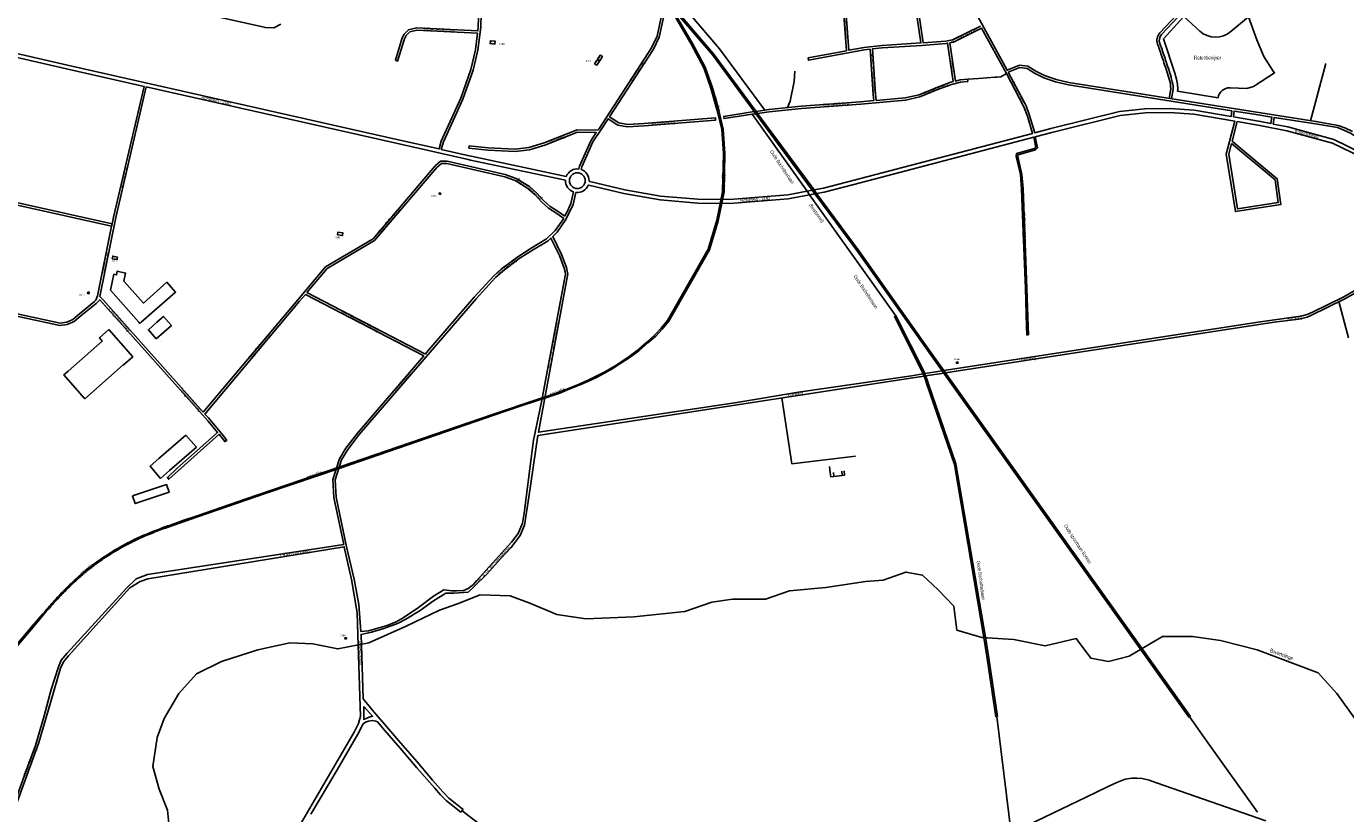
# Model space of a CAD drawing. Extents: x 240000 to 254380, y 435016 to 451025.
# Tile 16 of 35: x 245947 to 247622, y 441377 to 442375. Entities that reach past the tile are written whole.
import ezdxf
from ezdxf.enums import TextEntityAlignment as Align

# ---------------------------------------------------------------- set-up
doc = ezdxf.new("R2010")
doc.units = 0
doc.header["$MEASUREMENT"] = 0
for name, color, linetype in [('BOU-G01BG', 254, 'Continuous'), ('BOU-G01TRF', 254, 'Continuous'), ('BOU-G01WB', 254, 'Continuous'), ('BOU-G03TRF_code 300_betreedbaar', 254, 'Continuous'), ('BOU-H01IA', 254, 'Continuous'), ('LIJ-H01ASWG', 251, 'Continuous'), ('LIJ-H02ASIN', 254, 'Continuous'), ('LIJ-H02ASWE', 250, 'Continuous'), ('LIJ-K01ASSP', 254, 'Continuous'), ('SEM-G01TRF', 254, 'Continuous'), ('SEM-H03ST', 250, 'Continuous'), ('SEM-H03WA', 254, 'Continuous'), ('SPO-H00', 254, 'Continuous'), ('VER-H01KV', 254, 'Continuous'), ('WAT-H01WL', 254, 'Continuous')]:
    doc.layers.add(name, color=color, linetype=linetype)
doc.layers.add('SEM-H03HN_Trafo_betreedbaar', color=254, linetype='Continuous', lineweight=0)

msp = doc.modelspace()

# ---------------------------------------------------------------- linework, layer by layer
at = {"layer": 'BOU-G01BG'}
msp.add_lwpolyline([(246081.9, 441779.9), (246124.9, 441794.2), (246128.2, 441784.5), (246085.2, 441770.1)], close=True, dxfattribs=at)
at = {"layer": 'BOU-G01TRF'}
for points in [[(246535.7, 442353.6), (246536.1, 442357.1), (246542.2, 442356.4), (246541.8, 442352.9)], [(246470.9, 442162.7), (246471.2, 442164.1), (246473.1, 442163.7), (246472.8, 442162.2)], [(246342, 442110.9), (246342.5, 442114.4), (246348.6, 442113.5), (246348.2, 442110.1)], [(246055.8, 442080.7), (246056.6, 442084.1), (246062.7, 442082.8), (246061.9, 442079.5)], [(246025, 442038.6), (246027, 442038), (246026.5, 442036.2), (246024.5, 442036.8)], [(247127.7, 441949.5), (247129.6, 441949.7), (247129.8, 441948.2), (247127.8, 441948)], [(246351.5, 441599.9), (246353.4, 441599.9), (246353.4, 441598.4), (246351.5, 441598.4)]]:
    msp.add_lwpolyline(points, close=True, dxfattribs=at)
at = {"layer": 'BOU-G01WB'}
for points in [[(246092.8, 442000), (246136.4, 442038.4), (246125.5, 442050.8), (246095.6, 442024.4), (246070.8, 442052.3), (246073.1, 442062.5), (246062.4, 442064.9), (246061.4, 442060.2), (246058.2, 442060.9), (246053.8, 442040.8), (246089.8, 442000), (246091.1, 441998.5)], [(246000, 441938.2), (246043.1, 441976.2), (246039.7, 441980.2), (246051.6, 441990.7), (246082, 441956.3), (246070, 441945.7), (246069.9, 441945.9), (246021.3, 441903), (246000, 441927), (245994.5, 441933.3)]]:
    msp.add_lwpolyline(points, close=True, dxfattribs=at)
for points in [[(246112, 441979.2), (246101.9, 441990.5), (246112.6, 442000)], [(246127.6, 442000), (246131.1, 441996.1), (246112, 441979.2)], [(246112.6, 442000), (246121, 442007.4), (246127.6, 442000)], [(246115.4, 441827.2), (246149.6, 441857)], [(246149.6, 441857), (246162.9, 441841.7), (246128.8, 441811.9)], [(246128.8, 441811.9), (246117.5, 441802), (246104.1, 441817.4), (246115.4, 441827.2)]]:
    msp.add_lwpolyline(points, dxfattribs=at)
at = {"layer": 'BOU-G03TRF_code 300_betreedbaar'}
for points in [[(246536.1, 442357.1), (246542.2, 442356.4), (246541.8, 442352.9), (246535.7, 442353.6)], [(246672, 442333.6), (246674.9, 442331.7), (246678.3, 442337), (246675.5, 442339)], [(246668.4, 442327.8), (246671.2, 442326.1), (246674.5, 442331.1), (246671.7, 442332.9)], [(246055.8, 442080.7), (246056.6, 442084.1), (246062.7, 442082.8), (246061.9, 442079.5)]]:
    msp.add_lwpolyline(points, close=True, dxfattribs=at)
at = {"layer": 'BOU-H01IA'}
for p, q in [((246966.6, 441817), (246967.6, 441809.2)), ((246972.3, 441804.6), (246982.7, 441805.9))]:
    msp.add_line(p, q, dxfattribs=at)
for points in [[(246119.1, 441975.3), (246119, 441975.4)], [(246967.6, 441809.2), (246968.4, 441804), (246972.3, 441804.6), (246971.6, 441809.7)], [(246982.1, 441811.1), (246982.7, 441805.9), (246985.7, 441806.3), (246985.1, 441811.5)]]:
    msp.add_lwpolyline(points, dxfattribs=at)
at = {"layer": 'LIJ-H01ASWG'}
msp.add_lwpolyline([(246130, 441343.1), (246126, 441381.3), (246115.5, 441407.7), (246107.6, 441436.7), (246112.9, 441473.6), (246122.1, 441497.4), (246140.6, 441529), (246163, 441554.1), (246194.6, 441569.9), (246240.8, 441584.4), (246281.7, 441593.6), (246310.7, 441592.3), (246342.3, 441585.7), (246381.9, 441593.6), (246429.4, 441614.7), (246471.4, 441634.8), (246494.2, 441643), (246523, 441654.3), (246561.2, 441653), (246586.3, 441643.8), (246620.6, 441629.2), (246657.5, 441624), (246718.2, 441626.6), (246782.8, 441633.2), (246817.1, 441645.1), (246843.4, 441649), (246885.6, 441649), (246916, 441659.6), (246962.1, 441663.5), (247012.2, 441671.4), (247034.7, 441672.8), (247063.7, 441683.3), (247084.8, 441679.4), (247104.5, 441660.9), (247124.3, 441639.8), (247128.3, 441609.5), (247159.9, 441600.2), (247200.8, 441597.6), (247240.4, 441589.7), (247279.9, 441598.9), (247298.4, 441573.9), (247320.8, 441569.9), (247347.2, 441576.5), (247389.4, 441601.6), (247427.6, 441601.6), (247463.2, 441596.3), (247509.4, 441584.4), (247587.2, 441555.4), (247610.9, 441529), (247633.4, 441497.4)], dxfattribs=at)
at = {"layer": 'LIJ-H02ASIN'}
for p, q in [((246921.8, 442305.3), (246922.6, 442318.7)), ((246916.7, 442280.6), (246921.8, 442305.3)), ((246913.4, 442272.4), (246916.7, 442280.6)), ((247625.7, 441980.5), (247613.4, 442026.2)), ((246919, 441820.3), (246906.3, 441904.1)), ((246999.7, 441830.4), (246919, 441820.3))]:
    msp.add_line(p, q, dxfattribs=at)
msp.add_lwpolyline([(247577.4, 442255.7), (247596.7, 442328.3)], dxfattribs=at)
at = {"layer": 'LIJ-H02ASWE'}
for points in [[(247178.9, 441499.9), (247197.2, 441352.1)], [(247197.2, 441352.1), (247292.6, 441397.6), (247321.3, 441411.7), (247331.6, 441416.3), (247342.2, 441420.4), (247350.6, 441421.9), (247356.8, 441421.9), (247363.7, 441421.3), (247372.4, 441419.4), (247381.8, 441415.7), (247520.5, 441367.7)], [(246500.3, 441380.6), (246584.6, 441316.2)]]:
    msp.add_lwpolyline(points, dxfattribs=at)
at = {"layer": 'LIJ-K01ASSP'}
msp.add_lwpolyline([(247424, 441499.4), (247447.4, 441466.4), (247509.8, 441378.8)], dxfattribs=at)
at = {"layer": 'SPO-H00'}
for points in [[(246790.7, 442353.7), (246771.4, 442386.2)], [(246792.5, 442354.6), (246773, 442387.3)], [(246807, 442322.7), (246790.7, 442353.7)], [(246808.8, 442323.5), (246792.5, 442354.6)], [(246816.1, 442296.8), (246807, 442322.7)], [(246818, 442297.4), (246808.8, 442323.5)], [(246823.7, 442269.9), (246816.1, 442296.8)], [(246825.7, 442270.4), (246818, 442297.4)], [(246829.8, 442244.5), (246823.7, 442269.9)], [(246831.8, 442244.8), (246825.7, 442270.4)], [(246831.9, 442214), (246829.8, 442244.5)], [(246833.9, 442214), (246831.8, 442244.8)], [(246831, 442165.5), (246831.9, 442214)], [(246833, 442165.3), (246833.9, 442214)], [(246823.4, 442129.4), (246831, 442165.5)], [(246825.3, 442128.9), (246833, 442165.3)], [(246812.4, 442092.6), (246823.4, 442129.4)], [(246814.3, 442091.8), (246825.3, 442128.9)], [(246540.2, 441883.5), (246595.4, 441901.9), (246621.4, 441910.6), (246646, 441920.2), (246661, 441926.9), (246682.2, 441937.5), (246696.7, 441946), (246712.3, 441956.5), (246724.2, 441965.5), (246734.7, 441974.8), (246744.8, 441984), (246753, 441992.4), (246760.9, 442002.4), (246812.4, 442092.6)], [(246540.7, 441882.1), (246573.9, 441893.5), (246594.8, 441900.5), (246606.5, 441904.4), (246624.1, 441910.3), (246635, 441914.6), (246651.1, 441921.1), (246660.8, 441925.4), (246670.7, 441930.2), (246684.1, 441937.2), (246691.7, 441941.4), (246701.9, 441948.2), (246713.7, 441956), (246724.4, 441964), (246736, 441973.8), (246746.1, 441982.6), (246754.4, 441991.4), (246762.6, 442001.4), (246814.3, 442091.8)], [(246540.2, 441883.5), (246345, 441816.7)], [(246540.2, 441883.5), (246345, 441816.7)], [(246540.7, 441882.1), (246345.4, 441815.2)], [(246540.7, 441882.1), (246345.4, 441815.2)], [(246226.2, 441776.1), (246345, 441816.7)], [(246226.2, 441776.1), (246345, 441816.7)], [(246345.4, 441815.2), (246251.4, 441783.1)], [(246345.4, 441815.2), (246251.4, 441783.1)], [(246251.4, 441783.1), (246164.5, 441753.3)], [(246251.4, 441783.1), (246164.5, 441753.3)], [(246164, 441754.7), (246226.2, 441776.1)], [(246164, 441754.7), (246226.2, 441776.1)], [(246142.8, 441745.8), (246164.5, 441753.3)], [(246164.5, 441753.3), (246142.8, 441745.8)], [(246144.5, 441748), (246164, 441754.7)], [(246144.5, 441748), (246164, 441754.7)], [(246123.7, 441739.1), (246133.1, 441742.4)], [(246123.7, 441739.1), (246133.1, 441742.4)], [(246133.1, 441742.4), (246142.8, 441745.8)], [(246133.1, 441742.4), (246142.8, 441745.8)], [(245971.2, 441634.2), (245967.9, 441630.3)], [(245971.2, 441634.2), (245967.9, 441630.3)], [(245968.1, 441628.3), (245972.3, 441633.1)], [(245968.1, 441628.3), (245972.3, 441633.1)], [(245954.5, 441614.7), (245904.3, 441556)], [(245967.9, 441630.3), (245954.5, 441614.7)], [(245967.9, 441630.3), (245954.5, 441614.7)], [(245955.5, 441613.5), (245968.1, 441628.3)], [(245955.5, 441613.5), (245968.1, 441628.3)], [(245905.6, 441555.2), (245955.5, 441613.5)]]:
    msp.add_lwpolyline(points, dxfattribs=at)
for points in [[(246144.5, 441748, 0.002791), (246126.4, 441741.7)], [(246144.5, 441748, 0.002791), (246126.4, 441741.7)], [(246105.9, 441732.3, 0.014149), (246088, 441724.6)], [(246105.9, 441732.3, 0.014149), (246088, 441724.6)], [(246107.8, 441734.7, 0.013545), (246089.4, 441727)], [(246107.8, 441734.7, 0.013545), (246089.4, 441727)], [(246123.7, 441739.1, 0.008836), (246105.9, 441732.3)], [(246123.7, 441739.1, 0.008836), (246105.9, 441732.3)], [(246126.4, 441741.7, 0.007225), (246107.8, 441734.7)], [(246126.4, 441741.7, 0.007225), (246107.8, 441734.7)], [(246071.1, 441716.1, 0.016074), (246053.5, 441705.7)], [(246071.1, 441716.1, 0.016074), (246053.5, 441705.7)], [(246071, 441717.7, 0.016049), (246054, 441707.8)], [(246071, 441717.7, 0.016049), (246054, 441707.8)], [(246089.4, 441727, 0.016849), (246071, 441717.7)], [(246089.4, 441727, 0.016849), (246071, 441717.7)], [(246088, 441724.6, 0.013701), (246071.1, 441716.1)], [(246088, 441724.6, 0.013701), (246071.1, 441716.1)], [(246053.5, 441705.7, 0.016454), (246037, 441694.6)], [(246053.5, 441705.7, 0.016454), (246037, 441694.6)], [(246054, 441707.8, 0.016195), (246037.7, 441696.9)], [(246054, 441707.8, 0.016195), (246037.7, 441696.9)], [(246021.4, 441682.5, 0.023294), (245999.4, 441662.4)], [(246021.4, 441682.5, 0.023294), (245999.4, 441662.4)], [(246037.7, 441696.9, 0.024359), (246013.6, 441677.8)], [(246037.7, 441696.9, 0.024359), (246013.6, 441677.8)], [(246037, 441694.6, 0.016642), (246021.4, 441682.5)], [(246037, 441694.6, 0.016642), (246021.4, 441682.5)], [(246013.6, 441677.8, 0.01486), (245998.7, 441663.9)], [(246013.6, 441677.8, 0.01486), (245998.7, 441663.9)], [(245984.7, 441649.4, 0.006437), (245971.2, 441634.2)], [(245984.7, 441649.4, 0.006437), (245971.2, 441634.2)], [(245985.2, 441647.6, 0.006036), (245972.3, 441633.1)], [(245985.2, 441647.6, 0.006036), (245972.3, 441633.1)], [(245998.7, 441663.9, 0.012378), (245984.7, 441649.4)], [(245998.7, 441663.9, 0.012378), (245984.7, 441649.4)], [(245999.4, 441662.4, 0.011651), (245985.2, 441647.6)], [(245999.4, 441662.4, 0.011651), (245985.2, 441647.6)]]:
    msp.add_lwpolyline(points, format="xyb", dxfattribs=at)
at = {"layer": 'VER-H01KV'}
for p, q in [((246060.7, 442132.8), (246099.3, 442298.6)), ((246099.3, 442298.6), (246416.4, 442227.1)), ((246416.4, 442227.1), (246508, 442206.3)), ((246466.1, 442198.3), (246473, 442204.6)), ((246468.3, 442196.2), (246474.1, 442201.6)), ((246473, 442204.6), (246481.1, 442204.3)), ((246474.1, 442201.6), (246480.7, 442201.3)), ((246480.7, 442201.3), (246554.3, 442184.4)), ((246481.1, 442204.3), (246555.1, 442187.3)), ((246508, 442206.3), (246510.9, 442205.7)), ((246510.9, 442205.7), (246631.5, 442180.1)), ((246387.2, 442106), (246466.1, 442198.3)), ((246389.1, 442103.7), (246468.3, 442196.2)), ((246554.3, 442184.4), (246567.7, 442179.7)), ((246555.1, 442187.3), (246569, 442182.4)), ((246567.7, 442179.7), (246583.8, 442169.9)), ((246569, 442182.4), (246585.6, 442172.3)), ((246583.8, 442169.9), (246593.1, 442161.6)), ((246585.6, 442172.3), (246595.2, 442163.7)), ((246593.1, 442161.6), (246601.5, 442152.5)), ((246595.2, 442163.7), (246603.6, 442154.6)), ((246601.5, 442152.5), (246610, 442144.7)), ((246603.6, 442154.6), (246611.9, 442147.1)), ((246638.3, 442150.5), (246633.4, 442140.2)), ((246641.8, 442165.3), (246638.3, 442150.5)), ((246610, 442144.7), (246620.5, 442138.2)), ((246611.9, 442147.1), (246622.2, 442140.7)), ((246620.5, 442138.2), (246629.4, 442131.7)), ((246622.2, 442140.7), (246630.7, 442134.5)), ((246632.1, 442137.4), (246630.7, 442134.5)), ((246040.1, 442032.8), (246060.7, 442132.8)), ((246618.5, 442116.4), (246607.5, 442105.8)), ((246629.4, 442131.7), (246618.5, 442116.4)), ((246326.8, 442070.5), (246387.2, 442106)), ((246328.8, 442068.2), (246389.1, 442103.7)), ((246607.5, 442105.8), (246588, 442093.9)), ((246571.1, 442083.2), (246550, 442067.3)), ((246588, 442093.9), (246571.1, 442083.2)), ((246291.6, 442028.6), (246326.8, 442070.5)), ((246303.2, 442037.8), (246328.8, 442068.2)), ((246550, 442067.3), (246540.6, 442059)), ((246540.6, 442059), (246515.6, 442031.9)), ((246044, 442028.9), (246040.1, 442032.8)), ((246293.9, 442026.7), (246301.2, 442035.4)), ((246451.6, 441957.4), (246301.2, 442035.4)), ((246453.6, 441959.8), (246303.2, 442037.8)), ((246171.7, 441886), (246044, 442028.9)), ((246171.7, 441886), (246291.6, 442028.6)), ((246173.7, 441883.7), (246293.9, 442026.7)), ((246515.6, 442031.9), (246455.2, 441961.7)), ((246453.6, 441959.8), (246455.2, 441961.7)), ((246178.2, 441878.8), (246173.7, 441883.7)), ((246180.2, 441876.5), (246178.2, 441878.8))]:
    msp.add_line(p, q, dxfattribs=at)
for points in [[(247630.5, 442242.1), (247620.7, 442246.7), (247612.3, 442249.8), (247584.2, 442254.7), (247506.1, 442266.8), (247270.5, 442304.3), (247254.4, 442308), (247239.8, 442312.9), (247228.4, 442318.5), (247218.5, 442324.7), (247207.9, 442326.2), (247192.2, 442319.8), (247090.7, 442505.9)], [(247070.9, 442435.8), (247082.6, 442354.3), (247033.5, 442351.1), (247010.3, 442348.6), (247008.1, 442348.3), (246991.2, 442345.1), (246984.8, 442428.9)], [(247158.3, 442375.6), (247123, 442358.3), (247114.3, 442356.7), (247085.6, 442354.5), (247073.9, 442436.2)], [(246010.9, 442427.5), (246250.6, 442373.8), (246261.4, 442373.3), (246270, 442378.1)], [(246760.2, 442425.3), (246827.1, 442347), (246884.5, 442269.2)], [(246981.8, 442428.6), (246988.2, 442344.9), (246988.2, 442344.5), (246939.4, 442335.3), (246939.9, 442332.3), (247008.5, 442345.3), (247010.6, 442345.6), (247018.1, 442346.4), (247022.2, 442289), (247022.8, 442281.2), (247006.1, 442279.8), (246930.7, 442274.1), (246889.7, 442270), (246884.5, 442269.2)], [(246521.8, 442409.7), (246520.8, 442374.6), (246520.2, 442369.6), (246442.5, 442373.4), (246432.2, 442371), (246426.5, 442365.4), (246424.2, 442360.8), (246415.6, 442332.3), (246418.4, 442331.4), (246427, 442359.7), (246429, 442363.6), (246433.7, 442368.3), (246442.8, 442370.4), (246519.8, 442366.6), (246517.1, 442345.8), (246511.3, 442320.7), (246498.5, 442284.1), (246473.7, 442229.9), (246470.9, 442219.9), (246417.5, 442232), (246004.7, 442325), (245840.7, 442362.7)], [(246632.5, 442185), (246511.9, 442210.6), (246509.1, 442211.2), (246473.8, 442219.2), (246476.6, 442228.9), (246501.3, 442282.9), (246514.2, 442319.9), (246520, 442345.3), (246523.8, 442374.3), (246524.8, 442408.5)], [(246651.4, 442193.8), (246652.2, 442197.2), (246666.1, 442228.7), (246676.1, 442243.3), (246685.7, 442258.1), (246698.1, 442250), (246710.3, 442247.9), (246731.2, 442249.1), (246822.1, 442256.4), (246821.8, 442259.4), (246731, 442252.1), (246710.5, 442250.9), (246699.3, 442252.9), (246687.4, 442260.6), (246743.2, 442346.5), (246750.5, 442361.8), (246756.9, 442390.5), (246758.6, 442408.7)], [(246758.6, 442408.7), (246817.9, 442339.2), (246871.1, 442267.2)], [(246873.4, 442267.5), (246819.5, 442340.5), (246758.8, 442411.5)], [(246754.1, 442392.8), (246753.9, 442390.9), (246747.7, 442362.8), (246740.6, 442348), (246673.6, 442244.9), (246672.7, 442243.6), (246646.3, 442244.1), (246604.4, 442227.6), (246585, 442221.7), (246567.4, 442219.6), (246533.2, 442221.3), (246509.2, 442223.8), (246508.9, 442220.9), (246533, 442218.3), (246567.5, 442216.5), (246585.6, 442218.7), (246605.4, 442224.7), (246646.8, 442241.1), (246670.6, 442240.6), (246663.5, 442230.1), (246649.3, 442198.2), (246648.4, 442194.4)], [(247142.1, 442308.3), (247132.6, 442307.5), (247126.5, 442306), (247119.6, 442354.6), (247124, 442355.4), (247159.7, 442373), (247191.2, 442315.4)], [(247191.2, 442315.4), (247213.4, 442273.5), (247217.8, 442261.4), (247224.4, 442239.6), (247005.9, 442182.4), (246958.9, 442170.1), (246947, 442167.9)], [(247103.1, 442294.8), (247121.4, 442301.8)], [(247121.4, 442301.8), (247133.1, 442304.5)], [(247133.1, 442304.5), (247142.4, 442305.3)], [(247155.9, 442309.4), (247142.1, 442308.3)], [(247142.4, 442305.3), (247142.1, 442308.3)], [(247191.2, 442315.4), (247184.1, 442311.5), (247184, 442311.4), (247179.3, 442311.1), (247176.9, 442311), (247155.9, 442309.4)], [(247063.2, 442281.7), (247081.5, 442285.8)], [(247081.5, 442285.8), (247103.1, 442294.8)], [(246871.1, 442267.2), (246832.3, 442261.2), (246832.8, 442258.3), (246868.6, 442263.8)], [(246873.4, 442267.5), (246871.1, 442267.2)], [(246871.1, 442267.2), (246873.1, 442264.5)], [(246884.5, 442269.2), (246873.4, 442267.5)], [(246875.4, 442264.8), (246873.4, 442267.5)], [(246875.4, 442264.8), (246890.1, 442267.1), (246931, 442271.2), (247006.3, 442276.8)], [(247006.3, 442276.8), (247063.2, 442281.7)], [(246868.6, 442263.8), (246873.1, 442264.5)], [(246868.6, 442263.8), (246938.2, 442166.2)], [(246873.1, 442264.5), (246875.4, 442264.8)], [(246873.1, 442264.5), (246944.8, 442167.4)], [(246947, 442167.9), (246875.4, 442264.8)], [(247641, 442209.7), (247605.1, 442227.3), (247547.2, 442243), (247513.1, 442249.8), (247484.2, 442254.6), (247477.7, 442229.8), (247478.8, 442228.9), (247535.1, 442182.1), (247539.7, 442149.6), (247482, 442140.5), (247470.4, 442213.4), (247481.3, 442255.1), (247429.1, 442263.9), (247398.8, 442266.3), (247367.3, 442265.9), (247335.8, 442262.3), (247249, 442240.9), (247227.9, 442235.4), (247230.8, 442221.1), (247228.1, 442218.8), (247206, 442212.6), (247205.7, 442210.4), (247211, 442187.6), (247212.4, 442169.5), (247213.2, 442146.5), (247217.3, 442043), (247218.8, 441994.8), (247219.2, 441984.2), (247217, 441984.3), (247216.8, 441994.7), (247215.3, 442043), (247211.2, 442146.5), (247210.4, 442169.4), (247209, 442187.3), (247203.7, 442210.3), (247204.2, 442214.2), (247227.1, 442220.6), (247228.6, 442221.9), (247225.9, 442234.9), (247007.2, 442177.5), (246960, 442165.2), (246950.3, 442163.4)], [(246941.4, 442161.7), (246914.3, 442156.7), (246840.2, 442150.5), (246799.3, 442151), (246751.5, 442155.2), (246705.6, 442163.2), (246661.1, 442173.9), (246660.4, 442174)], [(246938.2, 442166.2), (246913.6, 442161.7), (246840, 442155.6), (246799.6, 442156), (246752.1, 442160.2), (246706.6, 442168.1), (246662.2, 442178.7), (246661.5, 442178.9)], [(246944.8, 442167.4), (246938.2, 442166.2)], [(246947, 442167.9), (246944.8, 442167.4)], [(246944.8, 442167.4), (246948.1, 442163)], [(246950.3, 442163.4), (246947, 442167.9)], [(246644.7, 442164.7), (246641.2, 442149.5), (246632, 442130.3), (246620.8, 442114.5), (246615.2, 442109), (246626.5, 442086), (246632.7, 442069.6), (246633.8, 442064.9), (246634.6, 442061.3), (246597, 441860.6), (246849, 441898.4), (246927.1, 441911.3), (247070.9, 441932.3), (247085.7, 441934.6)], [(246938.2, 442166.2), (246941.4, 442161.7)], [(246948.1, 442163), (246941.4, 442161.7)], [(246941.4, 442161.7), (247050.7, 442008.3)], [(246950.3, 442163.4), (246948.1, 442163)], [(246948.1, 442163), (247002.6, 442089.2), (247088.8, 441967.6), (247109.7, 441938.3)], [(247111.9, 441938.7), (247090.4, 441968.8), (247004.2, 442090.4), (246950.3, 442163.4)], [(246633.4, 442140.2), (246632.1, 442137.4)], [(246055.9, 442124.7), (246055.3, 442121.8)], [(247111.9, 441938.7), (247510.8, 442000.2), (247561.5, 442007.2), (247566.6, 442008.1), (247572.9, 442009.9), (247580, 442012.9), (247619.4, 442032.5), (247656.9, 442054), (247658.7, 442051), (247620.8, 442029.9), (247577.9, 442008.7), (247573.2, 442006.6), (247567.8, 442005.4), (247562.4, 442004.2), (247531.3, 442000.2), (247113.8, 441936)], [(246180.2, 441876.5), (246197.2, 441856.2), (246201.4, 441850.1), (246198.8, 441848.7), (246194.8, 441854.4), (246191.6, 441858.1), (246127.8, 441800.9), (246126, 441803.1), (246138.1, 441814.4), (246189.7, 441860.4), (246177.9, 441874.6), (246040.2, 442028.6), (246035.5, 442024), (246016.6, 442008.5), (246007.8, 442000.9), (245999, 441997.2), (245989.7, 441996), (245815.3, 442033.5)], [(247050.7, 442008.3), (247049, 442007.3), (247085.7, 441934.7), (247085.7, 441934.6)], [(247050.7, 442008.3), (247087.5, 441935.5), (247087.7, 441934.9)], [(245896.3, 441296.3), (245931.4, 441389), (245944.8, 441425.6), (245958.5, 441463.2), (245969.7, 441500.8), (245978.5, 441534.2), (245988, 441563), (245991.2, 441571.5), (245998.9, 441580.3), (246074.1, 441662.7), (246086.3, 441674.8), (246100.8, 441680), (246349.9, 441718.4), (246337.4, 441777.7), (246336.2, 441800.7), (246344.5, 441826.8), (246352.5, 441840.3), (246367.4, 441859.5), (246451.6, 441957.4)], [(247085.7, 441934.6), (247087.7, 441934.9)], [(247085.7, 441934.6), (247086.7, 441931.8)], [(247088.7, 441932.1), (247086.7, 441931.8)], [(247087.7, 441934.9), (247109.7, 441938.3)], [(247087.7, 441934.9), (247088.7, 441932.1)], [(247111.6, 441935.7), (247088.7, 441932.1)], [(247088.7, 441932.1), (247090.9, 441925.9)], [(247109.7, 441938.3), (247111.9, 441938.7)], [(247109.7, 441938.3), (247111.6, 441935.7)], [(247113.8, 441936), (247111.6, 441935.7)], [(247111.6, 441935.7), (247115.7, 441929.9)], [(247113.8, 441936), (247111.9, 441938.7)], [(247117.9, 441930.3), (247113.8, 441936)], [(247086.7, 441931.8), (247072.5, 441929.6), (246596.2, 441856.4), (246584.8, 441778.2), (246579.6, 441742.9), (246574, 441729.6), (246562, 441714.1), (246548.8, 441699.8), (246531.5, 441680.7), (246515.7, 441664.9), (246507.9, 441657.9), (246490.3, 441656.5), (246479.6, 441656.6), (246463.7, 441646.7), (246446.8, 441634.6), (246428.9, 441623.5), (246418.3, 441617.9), (246400.7, 441611.7), (246385.4, 441606.8), (246371.9, 441604.2), (246374.7, 441522.4), (246388.3, 441505.9), (246399.3, 441493.1), (246419.4, 441469.7), (246443, 441442.4), (246462.7, 441419.1), (246476.1, 441404.2), (246483.5, 441396.5), (246501.6, 441382.2)], [(247086.7, 441931.8), (247088.8, 441925.6)], [(247090.9, 441925.9), (247088.8, 441925.6)], [(247088.8, 441925.6), (247089.8, 441922.7)], [(247091.8, 441923), (247089.8, 441922.7)], [(247089.8, 441922.7), (247125.3, 441819.8), (247163.2, 441597.8), (247166.8, 441573.6), (247177.9, 441499.7)], [(247090.9, 441925.9), (247091.8, 441923)], [(247091.8, 441923), (247127.2, 441820.3), (247165.1, 441598.1)], [(247117.9, 441930.3), (247115.7, 441929.9)], [(247115.7, 441929.9), (247117.6, 441927.2)], [(247119.8, 441927.6), (247117.6, 441927.2)], [(247117.6, 441927.2), (247423.2, 441498.8)], [(247119.8, 441927.6), (247117.9, 441930.3)], [(247424.8, 441500), (247119.8, 441927.6)], [(246292.2, 441358.5), (246363.2, 441480), (246368.8, 441491.3), (246369.8, 441495.9), (246371.2, 441500), (246367.8, 441603.5), (246367, 441631.4), (246360, 441673.9), (246350.7, 441714.8), (246350.5, 441715.4), (246101.2, 441674.8), (246091.5, 441671.2), (246078.2, 441663.1), (246000.4, 441576.8), (245994, 441569.4), (245990.3, 441561.4), (245978.3, 441519.2), (245962.7, 441467.1), (245901.8, 441301)], [(247165.1, 441598.1), (247168.8, 441573.9)], [(247168.8, 441573.9), (247179.9, 441500)], [(247177.9, 441499.7), (247179.9, 441500)], [(247424.8, 441500), (247423.2, 441498.8)], [(246308.1, 441376.3), (246330.5, 441413.9), (246344.4, 441437.6), (246367.9, 441477.8), (246372, 441485.6), (246374.3, 441490.2), (246377.6, 441492.9), (246381.4, 441494.3), (246386.6, 441495), (246390.5, 441494.2), (246392.8, 441493.3), (246401.6, 441482.6), (246421.5, 441459.9), (246442.6, 441435), (246465.6, 441409.1), (246472.9, 441400.7), (246480.3, 441393.2), (246498.7, 441378.5)], [(246498.7, 441378.5), (246501.6, 441382.2)]]:
    msp.add_lwpolyline(points, dxfattribs=at)
for points in [[(247400.9, 442283.5), (247402.8, 442295.8, 0.082325), (247401, 442308.2, 0.014237), (247394.1, 442330.2, 0.002544), (247388, 442348.2, 0.000006), (247386, 442353.7, -0.286251), (247388.2, 442365.1), (247416.1, 442394.7), (247426.3, 442405.7), (247484, 442467.2, 0.05692), (247503.4, 442459.5, 0.010529), (247507.7, 442458.2, 0.027576), (247534.1, 442452, 0.038009), (247565.9, 442448.8, 0.016233), (247592.3, 442450, -0.003577), (247651, 442453.3, -0.074646)], [(247398, 442284), (247399.8, 442296.1, 0.081237), (247398.2, 442307.3, 0.014282), (247391.2, 442329.2, 0.002541), (247385.2, 442347.2, 0.000006), (247383.2, 442352.6, -0.286251), (247386.1, 442367.2), (247413.9, 442396.8)], [(246639, 442192.6, 0.170343), (246632.5, 442185)], [(246648.4, 442194.4, 0.164823), (246639, 442192.6)], [(246661.5, 442178.9, 0.011394), (246661.5, 442179.6, 0.320505), (246651.4, 442193.8)], [(246644.7, 442164.7, 0.340331), (246660.4, 442174)]]:
    msp.add_lwpolyline(points, format="xyb", dxfattribs=at)
for points in [[(246055.9, 442124.7), (245765.3, 442189.5), (245767.8, 442201), (245805.1, 442367.6), (245839.5, 442357.8), (246003.6, 442320.2), (246096.4, 442299.2), (246057.7, 442133.5)], [(247025.7, 442281.5), (247025.2, 442289.3), (247021.1, 442346.8), (247033.7, 442348.1), (247083.9, 442351.3), (247114.7, 442353.7), (247116.6, 442354.1), (247123.6, 442305.6), (247123.6, 442305.4), (247120.5, 442304.6), (247102, 442297.6), (247080.6, 442288.6), (247062.7, 442284.7)], [(247193.6, 442317.2), (247216.2, 442274.7), (247220.6, 442262.4), (247227.3, 442240.4), (247247.8, 442245.8), (247334.9, 442267.2), (247366.9, 442270.9), (247399, 442271.3), (247429.7, 442268.9), (247476.5, 442261), (247477.3, 442268.3), (247269.9, 442301.3), (247253.6, 442305.1), (247238.7, 442310.1), (247226.9, 442315.9), (247217.4, 442321.8), (247208.3, 442323.2)], [(247479.4, 442260.5), (247514, 442254.7), (247527.1, 442252.1), (247528.2, 442260.3), (247505.6, 442263.8), (247480.3, 442267.8)], [(247531.2, 442259.8), (247530, 442251.5), (247548.4, 442247.8), (247606.8, 442232), (247643.5, 442214), (247652.2, 442208.1), (247658.7, 442217.3), (247642.7, 442229.8), (247629, 442239.5), (247619.6, 442243.9), (247611.6, 442246.9), (247583.7, 442251.7)], [(247476.9, 442226.6), (247532.3, 442180.6), (247536.3, 442152.1), (247484.5, 442143.9), (247473.4, 442213.3)], [(246055.3, 442121.8), (246037.2, 442033.6), (246035.4, 442028.1), (246033.6, 442026.3), (246014.7, 442010.8), (246006.2, 442003.5), (245998.2, 442000.1), (245989.9, 441999.1), (245815.9, 442036.4), (245726.7, 442056.1), (245715.4, 442059.6), (245709.7, 442062.6), (245706.4, 442066.8), (245704.3, 442071.2), (245702.9, 442076.9), (245703.4, 442083), (245764.3, 442186.6)], [(246369, 441642.2), (246371.7, 441607.8), (246381.3, 441608.9), (246404.9, 441615.6), (246416.4, 441620.2), (246425.6, 441625.1), (246444.7, 441638.1), (246463.8, 441652.8), (246476.9, 441660.9), (246487.1, 441659.6), (246493.1, 441659.5), (246502, 441660), (246508, 441662.2), (246514.6, 441667.4), (246518.5, 441672.3), (246562.9, 441721), (246571.5, 441732), (246576.7, 441745.2), (246579.2, 441758.1), (246581.6, 441778), (246590.8, 441850.4), (246601.1, 441899.3), (246631.6, 442061.2), (246630.9, 442064.2), (246629.8, 442068.8), (246623.7, 442084.8), (246612.9, 442106.8), (246609.4, 442103.4), (246589.5, 442091.4), (246572.8, 442080.8), (246551.9, 442064.9), (246542.7, 442056.8), (246517.9, 442029.9), (246369.7, 441857.6), (246355, 441838.6), (246347.3, 441825.6), (246339.2, 441800.3), (246340.4, 441778.1), (246353.6, 441715.4), (246363, 441674.4)], [(246375.6, 441512.8), (246375.3, 441496.3), (246379.2, 441498.1), (246382.2, 441499.4), (246386.6, 441500.3)]]:
    msp.add_lwpolyline(points, close=True, dxfattribs=at)
msp.add_circle((246646.5, 442179.6), 10, dxfattribs=at)
msp.add_arc((246646.5, 442179.6), 15, 177.8569, 251.5417, dxfattribs=at)
at = {"layer": 'WAT-H01WL', "flags": 128}
msp.add_lwpolyline([(247496.4, 442296.7), (247475.3, 442297.4, 0.377361), (247460, 442284.8), (247408.5, 442293.1), (247408.9, 442295.9), (247408.6, 442301.9), (247407.2, 442308.3), (247405.1, 442316), (247390.6, 442359.6), (247416.3, 442388), (247436.7, 442369.4, 0.379164), (247476.2, 442368.7), (247498.6, 442387.4), (247509.2, 442358.4), (247517.9, 442337), (247529.8, 442318.4), (247531.7, 442316.3), (247505, 442299.1)], format="xyb", close=True, dxfattribs=at)

# ---------------------------------------------------------------- texts
at = {"layer": 'SEM-G01TRF'}
for p in [(246547.4, 442351.9), (246657.2, 442330.5), (246460.6, 442159.3), (246338.4, 442106.6), (246055.9, 442076.8), (246014, 442033.6), (247125.4, 441952.1), (246345.6, 441601.7)]:
    msp.add_text('trafo', height=2.5, dxfattribs=at).set_placement(p)
at = {"layer": 'SEM-H03HN_Trafo_betreedbaar', "width": 0.631579}
for s, rotation, p in [('15 N01', 305.5621, (246538.6, 442355)), ('(28 N02 ?)', 57.9782, (246675, 442335.3)), ('28 N01', 57.9782, (246671.5, 442329.7)), ('19 N01', 312.5362, (246059.1, 442081.9))]:
    msp.add_text(s, height=1, rotation=rotation, dxfattribs=at).set_placement(p, align=Align.MIDDLE)
at = {"layer": 'SEM-H03ST', "width": 0.727273}
for s, rotation, p in [('Albert Schweizerlaan', 274.3701, (246987.1, 442384)), ('Nijverheidsstraat', 357.1975, (246471.5, 442370.6)), ('Schweitzerlaan', 26.0822, (247136.9, 442363.6)), ('Albert Schweizerlaan', 274.0237, (247022.3, 442315.8)), ('Wooldseweg', 56.9878, (246723.3, 442318.6)), ('Albert -', 98.1562, (247122.1, 442326.2)), ('Wamelinkweg', 21.9218, (247101.1, 442295.5)), ('Kottenseweg', 298.621, (247205.7, 442291.8)), ('Rondweg - Zuid', 347.2985, (246187.8, 442281.2)), ('spoorlijn', 284.9848, (246823.5, 442276.9)), ('Wamelinkweg', 4.8439, (246975.1, 442276.2)), ('Wooldseweg', 4.5871, (246755.7, 442252.4)), ('Golsweg', 21.5641, (246621.2, 442232.4)), ('Kottenseweg', 344.7933, (247572.4, 442238.7)), ('Oude Bocholtsebaan', 303.9435, (246906.5, 442197.1)), ('Stevinstraat', 77.1468, (246071, 442183.8)), ('spoorlijn', 89.2958, (246831.8, 442180)), ('Buys Ballotstraat', 320.9221, (246585.8, 442169.2)), ('Rondweg - Zuid', 4.7758, (246872.1, 442155.7)), ('Buys Ballotstraat', 49.6164, (246408.2, 442128.8)), ('(fietstunnel)', 305.2877, (246949.8, 442138.1)), ('Kottenseweg', 272.2608, (247213.7, 442123)), ('Stevinstraat', 78.3855, (246047.4, 442075.8)), ('Wooldseweg', 38.1181, (246557, 442070.3)), ('Oude Bocholtsebaan', 303.9435, (247012.8, 442038.8)), ('Leeghwaterweg', 311.8038, (246064.9, 442003)), ('van Leeuwenhoekweg', 332.2471, (246370.1, 442001.4)), ('Badweg', 8.6119, (247557.4, 442005)), ('Buys Ballotstraat', 49.8646, (246243.5, 441969.4)), ('Mr. A.Th. ten Houtenlaan', 79.3026, (246616, 441971.3)), ('Badweg', 8.6119, (247219.3, 441953.7)), ('Wooldseweg', 50.4168, (246425.3, 441924.6)), ('spoorlijn', 19.3319, (246621.8, 441911.5)), ('Leeghwaterweg', 311.8038, (246155.5, 441901.4)), ('Badweg', 8.8904, (246923.7, 441908.5)), ('spoorlijn', 18.7309, (246312.8, 441806)), ('Oude spoorbaan Borken', 303.2372, (247281.3, 441718.5)), ('Olden Goorweg', 9.211, (246288, 441706.9)), ('Mr. A.Th. ten Houtenlaan', 47.0282, (246540.1, 441693)), ('spoorlijn', 37.8257, (246024.3, 441686.7)), ('Oude Bocholtsebaan', 277.8781, (247159, 441672.8)), ('Wooldseweg', 91.7931, (246371.4, 441580.4)), ('Olden Goorweg', 69.6608, (245952.3, 441442.3))]:
    msp.add_text(s, height=4.4, rotation=rotation, dxfattribs=at).set_placement(p, align=Align.MIDDLE)
at = {"layer": 'SEM-H03WA', "width": 0.68}
for s, rotation, p in [('Retentievijver', 359.7255, (247429.5, 442335.7)), ('Bovenslinge', 339.6694, (247526, 441584.3))]:
    msp.add_text(s, height=5, rotation=rotation, dxfattribs=at).set_placement(p, align=Align.MIDDLE_LEFT)

doc.saveas('drawing.dxf')
